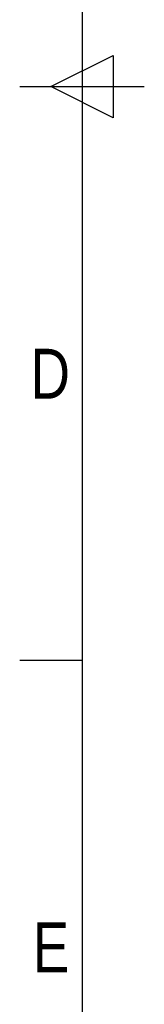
# Model space of a CAD drawing. Header units: millimetres. Extents: x 0 to 420, y 0 to 297.
# Tile 2 of 44: x 0 to 10, y 72 to 154. Entities that reach past the tile are written whole.
import ezdxf

# ---------------------------------------------------------------- set-up
doc = ezdxf.new("R2010")
doc.units = ezdxf.units.MM
doc.layers.add('CARTIGLIO', color=140, linetype='Continuous')
doc.styles.add('SLDTEXTSTYLE2', font='TXT', dxfattribs={"width": 0.821468})

msp = doc.modelspace()

# ---------------------------------------------------------------- linework, layer by layer
at = {"layer": 'CARTIGLIO', "linetype": 'Continuous'}
for p, q in [((5.18012, 291.82257), (5.18012, 5.171)), ((2.59301, 148.49679), (7.76722, 151.08389)), ((7.76722, 151.08389), (7.76722, 145.90968)), ((0.0059, 148.49679), (10.35433, 148.49679)), ((7.76722, 145.90968), (2.59301, 148.49679)), ((5.18012, 100.894), (0.0059, 100.894))]:
    msp.add_line(p, q, dxfattribs=at)

# ---------------------------------------------------------------- texts
at = {"layer": 'CARTIGLIO', "char_height": 4.13937, "attachment_point": 2, "style": 'SLDTEXTSTYLE2'}
for s, insert in [('D', (2.54404, 126.74857)), ('E', (2.60397, 79.14578))]:
    msp.add_mtext(s, dxfattribs=dict(at, insert=insert))

doc.saveas('drawing.dxf')
